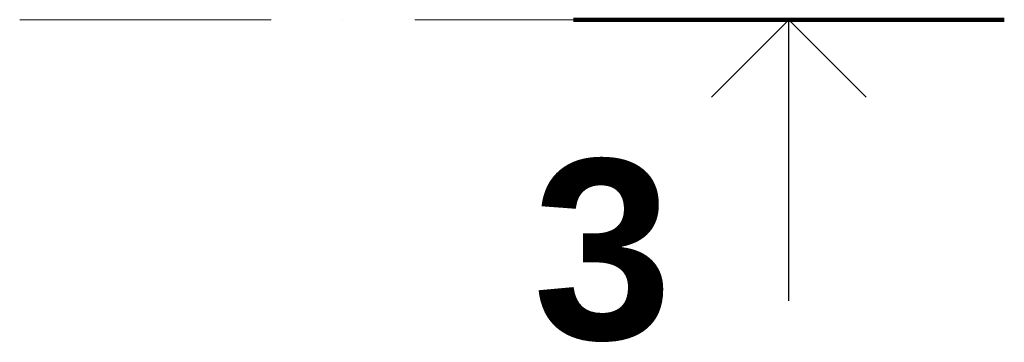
# Model space of a CAD drawing. Header units: millimetres. Extents: x -2033 to 156832, y -23587 to 25008.
# Tile 30 of 71: x 63023 to 65765, y 14487 to 15385. Entities that reach past the tile are written whole.
import ezdxf

# ---------------------------------------------------------------- set-up
doc = ezdxf.new("R2010")
doc.units = ezdxf.units.MM
doc.linetypes.add('Čerchovaná řez', pattern=[1100, 700, -200, 0, -200])
doc.layers.add('CA_REZYZNACKY', color=1, linetype='Continuous', lineweight=9)
doc.styles.add('Arial_B', font='arialbd.ttf', dxfattribs={"height": 500})

# ---------------------------------------------------------------- blocks, each defined once
blk = doc.blocks.new('Řez - HP_rez-422275-PŮDORYS _6_160  _ vestvek V1')
at = {"layer": 'CA_REZYZNACKY', "lineweight": 100}
blk.add_line((-12, 0), (0, 0), dxfattribs=at)
at = {"layer": 'CA_REZYZNACKY', "lineweight": 25}
for p, q in [((-6, 0), (-8.155, -2.155)), ((-6, 0), (-3.845, -2.155)), ((-6, -7.821), (-6, 0))]:
    blk.add_line(p, q, dxfattribs=at)

msp = doc.modelspace()

# ---------------------------------------------------------------- linework, layer by layer
at = {"layer": 'CA_REZYZNACKY', "linetype": 'Čerchovaná řez'}
msp.add_line((63023, 15384.9), (64565.2, 15384.9), dxfattribs=at)

# ---------------------------------------------------------------- block references
at = {"layer": 'CA_REZYZNACKY', "lineweight": 100, "extrusion": (0, 0, -1), "xscale": 99.99999999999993, "yscale": 99.99999999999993, "zscale": 99.99999999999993}
msp.add_blockref('Řez - HP_rez-422275-PŮDORYS _6_160  _ vestvek V1', (-64565.2, 15384.9), dxfattribs=at)

# ---------------------------------------------------------------- texts
at = {"layer": 'CA_REZYZNACKY', "insert": (64452.1, 14995.9), "char_height": 500, "width": 481.012, "attachment_point": 1, "style": 'Arial_B'}
msp.add_mtext('\\fArial|b1|i0|c238|p34|;3', dxfattribs=at)

doc.saveas('drawing.dxf')
